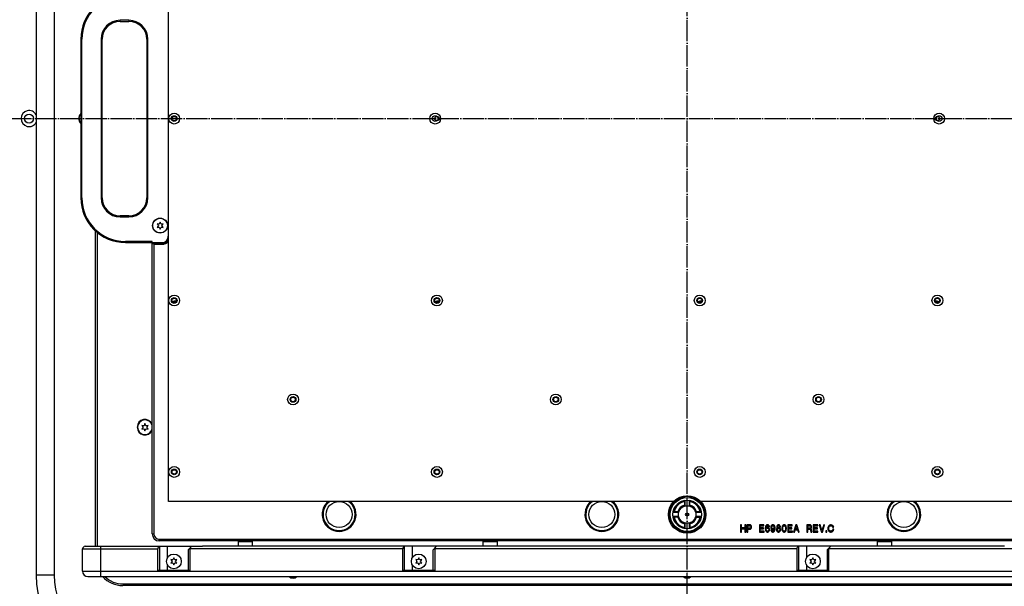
# Model space of a CAD drawing. Extents: x -1763 to 4575, y -3429 to 1051.
# Tile 54 of 174: x -374 to 178, y -402 to -85. Entities that reach past the tile are written whole.
import ezdxf

# ---------------------------------------------------------------- set-up
doc = ezdxf.new("R2010")
doc.units = 0
doc.linetypes.add('DOT_CENTER', pattern=[14, 12, -1, 0, -1])
doc.layers.get('0').update_dxf_attribs({"linetype": 'CONTINUOUS'})
doc.layers.add('1', color=7, linetype='CONTINUOUS')

# ---------------------------------------------------------------- blocks, each defined once
blk = doc.blocks.new('TH_B__612', base_point=(383.11, 1752.2))
at = {"color": 7, "linetype": 'CONTINUOUS'}
for p, q in [((-365, 116), (-365, -396)), ((-355, 116), (-355, -396)), ((-290.83, -354.63), (-290.83, 74.63)), ((-291, -74), (-291, -206)), ((-318, -85.5), (-318, -84.9)), ((-313, -84.9), (-318, -84.9)), ((-318, -85.5), (-313, -85.5)), ((-313, -84.9), (-313, -85.5)), ((-339.4, -95.5), (-340, -95.5)), ((-340, -95.5), (-340, -184.5)), ((-339.4, -184.5), (-339.4, -95.5)), ((-328.6, -95.5), (-328, -95.5)), ((-328.6, -95.5), (-328.6, -184.5)), ((-328, -184.5), (-328, -95.5)), ((-302.4, -95.5), (-303, -95.5)), ((-303, -95.5), (-303, -184.5)), ((-302.4, -184.5), (-302.4, -95.5)), ((-339.4, -184.5), (-340, -184.5)), ((-328.6, -184.5), (-328, -184.5)), ((-303, -184.5), (-302.4, -184.5)), ((-318, -194.5), (-318, -195.1)), ((-313, -194.5), (-318, -194.5)), ((-318, -195.1), (-313, -195.1)), ((-313, -195.1), (-313, -194.5)), ((-295.5, -198), (-296, -199.13)), ((-295, -199.13), (-295.5, -198)), ((-331.8, -379.8), (-331.8, -203.01)), ((-330.9, -203.79), (-330.9, -379.8)), ((-297.23, -199), (-296.5, -200)), ((-296, -199.13), (-297.23, -199)), ((-296.5, -200), (-297.23, -201)), ((-297.23, -201), (-296, -200.87)), ((-296, -200.87), (-295.5, -202)), ((-295.5, -202), (-295, -200.87)), ((-293.77, -199), (-295, -199.13)), ((-295, -200.87), (-293.77, -201)), ((-294.5, -200), (-293.77, -199)), ((-293.77, -201), (-294.5, -200)), ((-315, -208.9), (-315, -209.5)), ((-300, -208.9), (-315, -208.9)), ((-315, -209.5), (-294.5, -209.5)), ((-300, -372.8), (-300, -208.9)), ((-300, -210), (-294.5, -210)), ((-299, -210.5), (-299.5, -210)), ((-299, -210.5), (-299, -218.7)), ((-299, -210.5), (-294.5, -210.5)), ((-294.5, -210.5), (-294.5, -210)), ((-299, -218.7), (-299, -357.1)), ((-286.51, -242.28), (-286.39, -242.28)), ((-286.51, -242.48), (-286.46, -242.48)), ((-139.19, -242.28), (-139.07, -242.28)), ((-139.19, -242.48), (-139.14, -242.48)), ((8.13, -242.28), (8.25, -242.28)), ((8.13, -242.48), (8.18, -242.48)), ((139.07, -242.28), (139.19, -242.28)), ((139.14, -242.48), (139.19, -242.48)), ((-305.73, -312.05), (-305, -313.05)), ((-304.5, -312.18), (-305.73, -312.05)), ((-305, -313.05), (-305.73, -314.05)), ((-305.73, -314.05), (-304.5, -313.92)), ((-304, -311.05), (-304.5, -312.18)), ((-304.5, -313.92), (-304, -315.05)), ((-303.5, -312.18), (-304, -311.05)), ((-304, -315.05), (-303.5, -313.92)), ((-302.27, -312.05), (-303.5, -312.18)), ((-303.5, -313.92), (-302.27, -314.05)), ((-303, -313.05), (-302.27, -312.05)), ((-302.27, -314.05), (-303, -313.05)), ((-299, -357.1), (-299, -372.8)), ((-7.08, -354.63), (-290.83, -354.63)), ((-1.5, -354.74), (-1.5, -354.09)), ((-1.5, -354.74), (-1.5, -356.71)), ((-1.5, -356.71), (-1.5, -357.18)), ((-1.5, -357.2), (-1.5, -357.18)), ((-1.2, -356.73), (-1.2, -354.04)), ((1.2, -354.04), (1.2, -356.73)), ((1.5, -357.2), (1.5, -354.09)), ((290.83, -354.63), (7.08, -354.63)), ((-7.93, -360.77), (-5.25, -360.77)), ((-5.25, -363.17), (-7.93, -363.17)), ((-4.77, -360.47), (-7.88, -360.47)), ((-4.77, -363.47), (-7.88, -363.47)), ((7.88, -360.47), (4.77, -360.47)), ((4.77, -363.47), (7.88, -363.47)), ((5.25, -360.77), (7.93, -360.77)), ((7.93, -363.17), (5.25, -363.17)), ((-1.5, -366.74), (-1.5, -369.85)), ((-1.2, -369.91), (-1.2, -367.22)), ((1.2, -367.22), (1.2, -369.91)), ((1.5, -366.74), (1.5, -369.85)), ((30, -367.8), (30, -371.8)), ((30.5, -367.8), (30, -367.8)), ((30.5, -369.5), (30.5, -367.8)), ((32.34, -369.5), (30.5, -369.5)), ((32.83, -367.8), (32.34, -367.8)), ((32.34, -367.8), (32.34, -369.5)), ((32.83, -371.8), (32.83, -367.8)), ((33.55, -367.8), (33.55, -371.8)), ((35.13, -367.8), (33.55, -367.8)), ((34.05, -368.3), (34.99, -368.3)), ((34.05, -369.7), (34.05, -368.3)), ((34.99, -369.7), (34.05, -369.7)), ((34.99, -368.3), (35.26, -368.35)), ((35.26, -369.65), (34.99, -369.7)), ((35.49, -367.85), (35.13, -367.8)), ((35.26, -368.35), (35.49, -368.45)), ((35.49, -369.55), (35.26, -369.65)), ((35.76, -368), (35.49, -367.85)), ((35.49, -368.45), (35.62, -368.6)), ((35.62, -369.4), (35.49, -369.55)), ((35.62, -368.6), (35.71, -368.85)), ((35.71, -369.15), (35.62, -369.4)), ((35.71, -368.85), (35.71, -369.15)), ((35.94, -368.2), (35.76, -368)), ((35.76, -370), (35.94, -369.8)), ((36.12, -368.5), (35.94, -368.2)), ((35.94, -369.8), (36.12, -369.5)), ((36.16, -368.85), (36.12, -368.5)), ((36.12, -369.5), (36.16, -369.15)), ((36.16, -369.15), (36.16, -368.85)), ((40.48, -367.8), (40.48, -371.8)), ((43.05, -367.8), (40.48, -367.8)), ((40.98, -368.3), (43.05, -368.3)), ((40.98, -369.5), (40.98, -368.3)), ((42.87, -369.5), (40.98, -369.5)), ((42.87, -370), (42.87, -369.5)), ((43.05, -368.3), (43.05, -367.8)), ((43.86, -369.15), (43.81, -369.6)), ((43.81, -369.6), (43.81, -370)), ((43.9, -368.85), (43.86, -369.15)), ((43.99, -368.6), (43.9, -368.85)), ((44.08, -368.4), (43.99, -368.6)), ((44.22, -368.2), (44.08, -368.4)), ((44.35, -368.05), (44.22, -368.2)), ((44.26, -369.65), (44.35, -368.95)), ((44.49, -369.4), (44.26, -369.65)), ((44.49, -367.95), (44.35, -368.05)), ((44.35, -368.95), (44.44, -368.7)), ((44.44, -368.7), (44.53, -368.55)), ((44.71, -367.85), (44.49, -367.95)), ((44.71, -369.25), (44.49, -369.4)), ((44.53, -368.55), (44.71, -368.4)), ((44.53, -369.95), (44.71, -369.8)), ((44.89, -367.8), (44.71, -367.85)), ((44.71, -368.4), (44.89, -368.3)), ((44.94, -369.2), (44.71, -369.25)), ((44.71, -369.8), (44.94, -369.7)), ((45.21, -367.8), (44.89, -367.8)), ((44.89, -368.3), (45.21, -368.3)), ((45.16, -369.2), (44.94, -369.2)), ((44.94, -369.7), (45.16, -369.7)), ((45.39, -369.25), (45.16, -369.2)), ((45.16, -369.7), (45.39, -369.8)), ((45.39, -367.85), (45.21, -367.8)), ((45.21, -368.3), (45.39, -368.4)), ((45.61, -367.95), (45.39, -367.85)), ((45.39, -368.4), (45.57, -368.55)), ((45.61, -369.35), (45.39, -369.25)), ((45.39, -369.8), (45.57, -369.95)), ((45.57, -368.55), (45.66, -368.7)), ((45.75, -368.05), (45.61, -367.95)), ((45.75, -369.45), (45.61, -369.35)), ((45.66, -368.7), (45.7, -368.95)), ((45.7, -368.95), (46.15, -368.95)), ((45.88, -368.2), (45.75, -368.05)), ((45.88, -369.6), (45.75, -369.45)), ((46.02, -368.4), (45.88, -368.2)), ((46.02, -369.8), (45.88, -369.6)), ((46.11, -368.6), (46.02, -368.4)), ((46.11, -370), (46.02, -369.8)), ((46.15, -368.85), (46.11, -368.6)), ((46.15, -368.95), (46.15, -368.85)), ((47.01, -368.6), (46.92, -368.9)), ((46.92, -368.9), (46.92, -369.3)), ((46.92, -369.3), (47.01, -369.6)), ((47.1, -368.4), (47.01, -368.6)), ((47.01, -369.6), (47.1, -369.8)), ((47.23, -368.2), (47.1, -368.4)), ((47.1, -369.8), (47.23, -370)), ((47.37, -368.05), (47.23, -368.2)), ((47.5, -367.95), (47.37, -368.05)), ((47.37, -368.95), (47.46, -368.7)), ((47.37, -369.25), (47.37, -368.95)), ((47.46, -369.5), (47.37, -369.25)), ((47.46, -368.7), (47.55, -368.55)), ((47.55, -369.65), (47.46, -369.5)), ((47.73, -367.85), (47.5, -367.95)), ((47.55, -368.55), (47.73, -368.4)), ((47.73, -369.8), (47.55, -369.65)), ((47.95, -367.8), (47.73, -367.85)), ((47.73, -368.4), (47.95, -368.3)), ((47.95, -369.9), (47.73, -369.8)), ((48.18, -367.8), (47.95, -367.8)), ((47.95, -368.3), (48.18, -368.3)), ((48.4, -367.85), (48.18, -367.8)), ((48.18, -368.3), (48.4, -368.4)), ((48.4, -369.8), (48.18, -369.9)), ((48.63, -367.95), (48.4, -367.85)), ((48.4, -368.4), (48.58, -368.55)), ((48.58, -369.65), (48.4, -369.8)), ((48.58, -368.55), (48.67, -368.7)), ((48.67, -369.5), (48.58, -369.65)), ((48.76, -368.05), (48.63, -367.95)), ((48.67, -368.7), (48.76, -368.95)), ((48.76, -369.25), (48.67, -369.5)), ((48.9, -368.2), (48.76, -368.05)), ((48.76, -368.95), (48.76, -369.25)), ((49.03, -368.4), (48.9, -368.2)), ((49.12, -368.6), (49.03, -368.4)), ((49.21, -368.85), (49.12, -368.6)), ((49.26, -369.15), (49.21, -368.85)), ((49.3, -369.6), (49.26, -369.15)), ((49.3, -370), (49.3, -369.6)), ((50.29, -369.8), (50.11, -370.1)), ((50.25, -368.5), (50.2, -368.75)), ((50.2, -368.75), (50.2, -368.95)), ((50.2, -368.95), (50.25, -369.2)), ((50.43, -368.2), (50.25, -368.5)), ((50.25, -369.2), (50.43, -369.5)), ((50.52, -369.6), (50.29, -369.8)), ((50.61, -368), (50.43, -368.2)), ((50.43, -369.5), (50.52, -369.6)), ((50.88, -367.85), (50.61, -368)), ((50.7, -368.75), (50.74, -368.6)), ((50.7, -368.95), (50.7, -368.75)), ((50.74, -369.1), (50.7, -368.95)), ((50.74, -368.6), (50.83, -368.45)), ((50.83, -369.25), (50.74, -369.1)), ((50.83, -368.45), (50.97, -368.35)), ((50.97, -369.35), (50.83, -369.25)), ((51.1, -367.8), (50.88, -367.85)), ((50.92, -369.9), (51.15, -369.85)), ((50.97, -368.35), (51.15, -368.3)), ((51.15, -369.4), (50.97, -369.35)), ((51.37, -367.8), (51.1, -367.8)), ((51.15, -368.3), (51.33, -368.3)), ((51.33, -369.4), (51.15, -369.4)), ((51.15, -369.85), (51.33, -369.85)), ((51.33, -368.3), (51.51, -368.35)), ((51.51, -369.35), (51.33, -369.4)), ((51.33, -369.85), (51.55, -369.9)), ((51.6, -367.85), (51.37, -367.8)), ((51.51, -368.35), (51.64, -368.45)), ((51.64, -369.25), (51.51, -369.35)), ((51.87, -368), (51.6, -367.85)), ((51.64, -368.45), (51.73, -368.6)), ((51.73, -369.1), (51.64, -369.25)), ((51.73, -368.6), (51.78, -368.75)), ((51.78, -368.95), (51.73, -369.1)), ((51.78, -368.75), (51.78, -368.95)), ((52.05, -368.2), (51.87, -368)), ((51.96, -369.6), (52.05, -369.5)), ((52.18, -369.8), (51.96, -369.6)), ((52.23, -368.5), (52.05, -368.2)), ((52.05, -369.5), (52.23, -369.2)), ((52.36, -370.1), (52.18, -369.8)), ((52.27, -368.75), (52.23, -368.5)), ((52.23, -369.2), (52.27, -368.95)), ((52.27, -368.95), (52.27, -368.75)), ((53.22, -369.15), (53.17, -369.6)), ((53.17, -369.6), (53.17, -370)), ((53.26, -368.85), (53.22, -369.15)), ((53.35, -368.6), (53.26, -368.85)), ((53.44, -368.4), (53.35, -368.6)), ((53.58, -368.2), (53.44, -368.4)), ((53.71, -368.05), (53.58, -368.2)), ((53.67, -369.5), (53.71, -368.95)), ((53.67, -370.1), (53.67, -369.5)), ((53.85, -367.95), (53.71, -368.05)), ((53.71, -368.95), (53.8, -368.7)), ((53.8, -368.7), (53.89, -368.55)), ((54.07, -367.85), (53.85, -367.95)), ((53.89, -368.55), (54.07, -368.4)), ((54.25, -367.8), (54.07, -367.85)), ((54.07, -368.4), (54.25, -368.3)), ((54.57, -367.8), (54.25, -367.8)), ((54.25, -368.3), (54.57, -368.3)), ((54.75, -367.85), (54.57, -367.8)), ((54.57, -368.3), (54.75, -368.4)), ((54.97, -367.95), (54.75, -367.85)), ((54.75, -368.4), (54.93, -368.55)), ((54.93, -368.55), (55.02, -368.7)), ((55.11, -368.05), (54.97, -367.95)), ((55.02, -368.7), (55.11, -368.95)), ((55.24, -368.2), (55.11, -368.05)), ((55.11, -368.95), (55.15, -369.5)), ((55.15, -369.5), (55.15, -370.1)), ((55.38, -368.4), (55.24, -368.2)), ((55.47, -368.6), (55.38, -368.4)), ((55.56, -368.85), (55.47, -368.6)), ((55.6, -369.15), (55.56, -368.85)), ((55.65, -369.6), (55.6, -369.15)), ((55.65, -370), (55.65, -369.6)), ((56.37, -367.8), (56.37, -371.8)), ((58.93, -367.8), (56.37, -367.8)), ((56.86, -368.3), (58.93, -368.3)), ((56.86, -369.5), (56.86, -368.3)), ((58.75, -369.5), (56.86, -369.5)), ((58.75, -370), (58.75, -369.5)), ((58.93, -368.3), (58.93, -367.8)), ((61, -367.8), (59.7, -371.8)), ((60.73, -370.1), (61.27, -368.5)), ((61.54, -367.8), (61, -367.8)), ((61.27, -368.5), (61.86, -370.1)), ((62.85, -371.8), (61.54, -367.8)), ((67.17, -367.8), (67.17, -371.8)), ((68.74, -367.8), (67.17, -367.8)), ((67.66, -368.3), (68.61, -368.3)), ((67.66, -369.7), (67.66, -368.3)), ((68.61, -369.7), (67.66, -369.7)), ((68.61, -368.3), (68.88, -368.35)), ((68.88, -369.65), (68.61, -369.7)), ((69.1, -367.85), (68.74, -367.8)), ((68.88, -368.35), (69.1, -368.45)), ((69.1, -369.55), (68.88, -369.65)), ((69.37, -368), (69.1, -367.85)), ((69.1, -368.45), (69.24, -368.6)), ((69.24, -369.4), (69.1, -369.55)), ((69.24, -368.6), (69.33, -368.85)), ((69.33, -369.15), (69.24, -369.4)), ((69.33, -368.85), (69.33, -369.15)), ((69.33, -369.95), (69.55, -369.8)), ((69.55, -368.2), (69.37, -368)), ((69.73, -368.5), (69.55, -368.2)), ((69.55, -369.8), (69.73, -369.5)), ((69.78, -368.85), (69.73, -368.5)), ((69.73, -369.5), (69.78, -369.15)), ((69.78, -369.15), (69.78, -368.85)), ((70.68, -367.8), (70.68, -371.8)), ((73.24, -367.8), (70.68, -367.8)), ((71.17, -369.5), (71.17, -368.3)), ((71.17, -368.3), (73.24, -368.3)), ((73.06, -369.5), (71.17, -369.5)), ((73.06, -370), (73.06, -369.5)), ((73.24, -368.3), (73.24, -367.8)), ((74.01, -367.8), (75.27, -371.8)), ((74.5, -367.8), (74.01, -367.8)), ((75.54, -371.05), (74.5, -367.8)), ((76.57, -367.8), (75.54, -371.05)), ((75.81, -371.8), (77.07, -367.8)), ((77.07, -367.8), (76.57, -367.8)), ((78.91, -369.33), (78.87, -369.68)), ((78.87, -369.68), (78.87, -369.98)), ((79.05, -368.88), (78.91, -369.33)), ((79.23, -368.58), (79.05, -368.88)), ((79.41, -368.33), (79.23, -368.58)), ((79.36, -369.68), (79.41, -369.33)), ((79.36, -369.98), (79.36, -369.68)), ((79.68, -368.08), (79.41, -368.33)), ((79.41, -369.33), (79.5, -369.03)), ((79.5, -369.03), (79.63, -368.78)), ((79.63, -368.78), (79.77, -368.63)), ((79.86, -367.98), (79.68, -368.08)), ((79.77, -368.63), (79.9, -368.53)), ((80.17, -367.88), (79.86, -367.98)), ((79.9, -368.53), (80.17, -368.43)), ((80.44, -367.83), (80.17, -367.88)), ((80.17, -368.43), (80.44, -368.38)), ((80.71, -367.83), (80.44, -367.83)), ((80.44, -368.38), (80.71, -368.38)), ((80.98, -367.88), (80.71, -367.83)), ((80.71, -368.38), (80.98, -368.43)), ((81.3, -367.98), (80.98, -367.88)), ((80.98, -368.43), (81.25, -368.53)), ((81.25, -368.53), (81.43, -368.68)), ((81.57, -368.13), (81.3, -367.98)), ((81.43, -368.68), (81.57, -368.88)), ((81.79, -368.33), (81.57, -368.13)), ((81.57, -368.88), (81.7, -369.23)), ((81.7, -369.23), (82.15, -369.13)), ((82.02, -368.73), (81.79, -368.33)), ((82.15, -369.13), (82.02, -368.73)), ((-300, -372.8), (-299, -372.8)), ((30, -371.8), (30.5, -371.8)), ((30.5, -370), (32.34, -370)), ((30.5, -371.8), (30.5, -370)), ((32.34, -370), (32.34, -371.8)), ((32.34, -371.8), (32.83, -371.8)), ((33.55, -371.8), (34.05, -371.8)), ((34.05, -370.2), (35.13, -370.2)), ((34.05, -371.8), (34.05, -370.2)), ((35.13, -370.2), (35.49, -370.15)), ((35.49, -370.15), (35.76, -370)), ((40.48, -371.8), (43.09, -371.8)), ((40.98, -370), (42.87, -370)), ((40.98, -371.3), (40.98, -370)), ((43.09, -371.3), (40.98, -371.3)), ((43.09, -371.8), (43.09, -371.3)), ((43.81, -370), (43.86, -370.45)), ((43.86, -370.45), (43.9, -370.75)), ((43.9, -370.75), (43.99, -371)), ((43.99, -371), (44.08, -371.2)), ((44.08, -371.2), (44.22, -371.4)), ((44.22, -371.4), (44.35, -371.55)), ((44.35, -370.35), (44.44, -370.1)), ((44.35, -370.65), (44.35, -370.35)), ((44.44, -370.9), (44.35, -370.65)), ((44.35, -371.55), (44.49, -371.65)), ((44.44, -370.1), (44.53, -369.95)), ((44.53, -371.05), (44.44, -370.9)), ((44.49, -371.65), (44.71, -371.75)), ((44.71, -371.2), (44.53, -371.05)), ((44.94, -371.3), (44.71, -371.2)), ((44.71, -371.75), (44.94, -371.8)), ((45.16, -371.3), (44.94, -371.3)), ((44.94, -371.8), (45.16, -371.8)), ((45.39, -371.2), (45.16, -371.3)), ((45.16, -371.8), (45.39, -371.75)), ((45.57, -371.05), (45.39, -371.2)), ((45.39, -371.75), (45.61, -371.65)), ((45.57, -369.95), (45.66, -370.1)), ((45.66, -370.9), (45.57, -371.05)), ((45.61, -371.65), (45.75, -371.55)), ((45.66, -370.1), (45.75, -370.35)), ((45.75, -370.65), (45.66, -370.9)), ((45.75, -370.35), (45.75, -370.65)), ((45.75, -371.55), (45.88, -371.4)), ((45.88, -371.4), (46.02, -371.2)), ((46.02, -371.2), (46.11, -371)), ((46.2, -370.3), (46.11, -370)), ((46.11, -371), (46.2, -370.7)), ((46.2, -370.7), (46.2, -370.3)), ((46.96, -370.65), (46.96, -370.75)), ((47.41, -370.65), (46.96, -370.65)), ((46.96, -370.75), (47.01, -371)), ((47.01, -371), (47.1, -371.2)), ((47.1, -371.2), (47.23, -371.4)), ((47.23, -370), (47.37, -370.15)), ((47.23, -371.4), (47.37, -371.55)), ((47.37, -370.15), (47.5, -370.25)), ((47.37, -371.55), (47.5, -371.65)), ((47.46, -370.9), (47.41, -370.65)), ((47.55, -371.05), (47.46, -370.9)), ((47.5, -370.25), (47.73, -370.35)), ((47.5, -371.65), (47.73, -371.75)), ((47.73, -371.2), (47.55, -371.05)), ((47.73, -370.35), (47.95, -370.4)), ((47.91, -371.3), (47.73, -371.2)), ((47.73, -371.75), (47.91, -371.8)), ((48.22, -371.3), (47.91, -371.3)), ((47.91, -371.8), (48.22, -371.8)), ((48.18, -369.9), (47.95, -369.9)), ((47.95, -370.4), (48.18, -370.4)), ((48.18, -370.4), (48.4, -370.35)), ((48.4, -371.2), (48.22, -371.3)), ((48.22, -371.8), (48.4, -371.75)), ((48.4, -370.35), (48.63, -370.2)), ((48.58, -371.05), (48.4, -371.2)), ((48.4, -371.75), (48.63, -371.65)), ((48.67, -370.9), (48.58, -371.05)), ((48.63, -370.2), (48.85, -369.95)), ((48.63, -371.65), (48.76, -371.55)), ((48.76, -370.65), (48.67, -370.9)), ((48.85, -369.95), (48.76, -370.65)), ((48.76, -371.55), (48.9, -371.4)), ((48.9, -371.4), (49.03, -371.2)), ((49.03, -371.2), (49.12, -371)), ((49.12, -371), (49.21, -370.75)), ((49.21, -370.75), (49.26, -370.45)), ((49.26, -370.45), (49.3, -370)), ((50.11, -370.1), (50.02, -370.45)), ((50.02, -370.45), (50.02, -370.7)), ((50.02, -370.7), (50.11, -371.05)), ((50.11, -371.05), (50.25, -371.3)), ((50.25, -371.3), (50.47, -371.55)), ((50.47, -371.55), (50.74, -371.7)), ((50.56, -370.45), (50.61, -370.25)), ((50.56, -370.65), (50.56, -370.45)), ((50.61, -370.85), (50.56, -370.65)), ((50.61, -370.25), (50.74, -370.05)), ((50.74, -371.05), (50.61, -370.85)), ((50.74, -370.05), (50.92, -369.9)), ((50.92, -371.2), (50.74, -371.05)), ((50.74, -371.7), (51.1, -371.8)), ((51.15, -371.25), (50.92, -371.2)), ((51.1, -371.8), (51.37, -371.8)), ((51.33, -371.25), (51.15, -371.25)), ((51.55, -371.2), (51.33, -371.25)), ((51.37, -371.8), (51.73, -371.7)), ((51.55, -369.9), (51.73, -370.05)), ((51.73, -371.05), (51.55, -371.2)), ((51.73, -370.05), (51.87, -370.25)), ((51.87, -370.85), (51.73, -371.05)), ((51.73, -371.7), (52, -371.55)), ((51.87, -370.25), (51.91, -370.45)), ((51.91, -370.65), (51.87, -370.85)), ((51.91, -370.45), (51.91, -370.65)), ((52, -371.55), (52.23, -371.3)), ((52.23, -371.3), (52.36, -371.05)), ((52.45, -370.45), (52.36, -370.1)), ((52.36, -371.05), (52.45, -370.7)), ((52.45, -370.7), (52.45, -370.45)), ((53.17, -370), (53.22, -370.45)), ((53.22, -370.45), (53.26, -370.75)), ((53.26, -370.75), (53.35, -371)), ((53.35, -371), (53.44, -371.2)), ((53.44, -371.2), (53.58, -371.4)), ((53.58, -371.4), (53.71, -371.55)), ((53.71, -370.65), (53.67, -370.1)), ((53.8, -370.9), (53.71, -370.65)), ((53.71, -371.55), (53.85, -371.65)), ((53.89, -371.05), (53.8, -370.9)), ((53.85, -371.65), (54.07, -371.75)), ((54.07, -371.2), (53.89, -371.05)), ((54.25, -371.3), (54.07, -371.2)), ((54.07, -371.75), (54.25, -371.8)), ((54.57, -371.3), (54.25, -371.3)), ((54.25, -371.8), (54.57, -371.8)), ((54.75, -371.2), (54.57, -371.3)), ((54.57, -371.8), (54.75, -371.75)), ((54.93, -371.05), (54.75, -371.2)), ((54.75, -371.75), (54.97, -371.65)), ((55.02, -370.9), (54.93, -371.05)), ((54.97, -371.65), (55.11, -371.55)), ((55.11, -370.65), (55.02, -370.9)), ((55.15, -370.1), (55.11, -370.65)), ((55.11, -371.55), (55.24, -371.4)), ((55.24, -371.4), (55.38, -371.2)), ((55.38, -371.2), (55.47, -371)), ((55.47, -371), (55.56, -370.75)), ((55.56, -370.75), (55.6, -370.45)), ((55.6, -370.45), (55.65, -370)), ((56.37, -371.8), (58.98, -371.8)), ((56.86, -370), (58.75, -370)), ((56.86, -371.3), (56.86, -370)), ((58.98, -371.3), (56.86, -371.3)), ((58.98, -371.8), (58.98, -371.3)), ((59.7, -371.8), (60.19, -371.8)), ((60.19, -371.8), (60.6, -370.6)), ((60.6, -370.6), (61.95, -370.6)), ((61.86, -370.1), (60.73, -370.1)), ((61.95, -370.6), (62.35, -371.8)), ((62.35, -371.8), (62.85, -371.8)), ((67.17, -371.8), (67.66, -371.8)), ((67.66, -371.8), (67.66, -370.2)), ((67.66, -370.2), (68.52, -370.2)), ((68.52, -370.2), (68.79, -370.25)), ((68.79, -370.25), (69.01, -370.35)), ((69.01, -370.35), (69.15, -370.5)), ((69.15, -370.5), (69.24, -370.75)), ((69.24, -370.75), (69.24, -371.05)), ((69.24, -371.05), (69.28, -371.45)), ((69.28, -371.45), (69.37, -371.8)), ((69.55, -370.1), (69.33, -369.95)), ((69.37, -371.8), (69.96, -371.8)), ((69.73, -370.4), (69.55, -370.1)), ((69.78, -370.75), (69.73, -370.4)), ((69.78, -371.05), (69.78, -370.75)), ((69.82, -371.4), (69.78, -371.05)), ((69.96, -371.8), (69.82, -371.4)), ((70.68, -371.8), (73.29, -371.8)), ((71.17, -371.3), (71.17, -370)), ((71.17, -370), (73.06, -370)), ((73.29, -371.3), (71.17, -371.3)), ((73.29, -371.8), (73.29, -371.3)), ((75.27, -371.8), (75.81, -371.8)), ((77.79, -371.2), (77.79, -371.8)), ((78.33, -371.2), (77.79, -371.2)), ((77.79, -371.8), (78.33, -371.8)), ((78.33, -371.8), (78.33, -371.2)), ((78.87, -369.98), (78.91, -370.33)), ((78.91, -370.33), (79.05, -370.78)), ((79.05, -370.78), (79.23, -371.08)), ((79.23, -371.08), (79.41, -371.33)), ((79.41, -370.33), (79.36, -369.98)), ((79.5, -370.63), (79.41, -370.33)), ((79.41, -371.33), (79.68, -371.58)), ((79.63, -370.88), (79.5, -370.63)), ((79.77, -371.03), (79.63, -370.88)), ((79.68, -371.58), (79.86, -371.68)), ((79.9, -371.13), (79.77, -371.03)), ((79.86, -371.68), (80.17, -371.78)), ((80.17, -371.23), (79.9, -371.13)), ((80.44, -371.28), (80.17, -371.23)), ((80.17, -371.78), (80.44, -371.83)), ((80.71, -371.28), (80.44, -371.28)), ((80.44, -371.83), (80.71, -371.83)), ((80.98, -371.23), (80.71, -371.28)), ((80.71, -371.83), (80.98, -371.78)), ((81.25, -371.13), (80.98, -371.23)), ((80.98, -371.78), (81.3, -371.68)), ((81.39, -371.03), (81.25, -371.13)), ((81.3, -371.68), (81.48, -371.58)), ((81.52, -370.88), (81.39, -371.03)), ((81.48, -371.58), (81.75, -371.33)), ((81.66, -370.63), (81.52, -370.88)), ((81.75, -370.23), (81.66, -370.63)), ((82.24, -370.23), (81.75, -370.23)), ((81.75, -371.33), (81.97, -371.03)), ((81.97, -371.03), (82.11, -370.73)), ((82.11, -370.73), (82.24, -370.23)), ((-337.5, -379.8), (-271.81, -379.8)), ((-329, -379.8), (-329, -396.8)), ((-296, -376.8), (-296, -375.8)), ((-296, -375.8), (296, -375.8)), ((296, -376.8), (-296, -376.8)), ((-295.81, -379.8), (-295.81, -393.3)), ((-291.31, -386.07), (-291.31, -379.8)), ((-279.81, -381.8), (-278.87, -380.86)), ((-278.87, -380.86), (-277.81, -379.8)), ((-263.98, -379.8), (-271.81, -379.8)), ((-263.81, -379.8), (-263.98, -379.8)), ((-222.71, -379.8), (-263.81, -379.8)), ((-251.61, -377), (-251.81, -377.2)), ((-251.81, -377.2), (-251.81, -379.8)), ((-251.81, -377.2), (-243.81, -377.2)), ((-251.61, -377), (-244.01, -377)), ((-250.31, -376.8), (-250.31, -377)), ((-245.31, -376.8), (-245.31, -377)), ((-244.01, -377), (-243.81, -377.2)), ((-243.81, -379.8), (-243.98, -379.8)), ((-243.81, -377.2), (-243.81, -379.8)), ((-222.71, -379.8), (-242.71, -379.8)), ((-197.98, -379.8), (-222.71, -379.8)), ((-217.98, -379.8), (-222.71, -379.8)), ((-158.49, -379.8), (-217.98, -379.8)), ((-158.49, -393.3), (-158.49, -379.8)), ((-126.49, -379.8), (-158.49, -379.8)), ((-153.99, -386.07), (-153.99, -379.8)), ((-142.49, -381.8), (-141.55, -380.86)), ((-141.55, -380.86), (-140.49, -379.8)), ((-43, -379.8), (-126.49, -379.8)), ((-114.29, -377), (-114.49, -377.2)), ((-114.49, -377.2), (-106.49, -377.2)), ((-114.49, -377.2), (-114.49, -379.8)), ((-114.29, -377), (-106.69, -377)), ((-112.99, -376.8), (-112.99, -377)), ((-107.99, -376.8), (-107.99, -377)), ((-106.69, -377), (-106.49, -377.2)), ((-106.49, -377.2), (-106.49, -379.8)), ((3, -379.8), (-43, -379.8)), ((3, -379.8), (-23, -379.8)), ((62.49, -379.8), (3, -379.8)), ((23, -379.8), (11.72, -379.8)), ((94.49, -379.8), (62.49, -379.8)), ((62.49, -379.8), (62.49, -393.3)), ((66.99, -379.8), (66.99, -386.07)), ((79.43, -380.86), (78.49, -381.8)), ((80.49, -379.8), (79.43, -380.86)), ((177.98, -379.8), (94.49, -379.8)), ((106.69, -377), (106.49, -377.2)), ((106.49, -377.2), (114.49, -377.2)), ((106.49, -377.2), (106.49, -379.8)), ((106.69, -377), (114.29, -377)), ((107.99, -376.8), (107.99, -377)), ((112.99, -376.8), (112.99, -377)), ((114.29, -377), (114.49, -377.2)), ((114.49, -377.2), (114.49, -379.8)), ((-339, -393.8), (-339, -381.3)), ((-339, -381.3), (-296.81, -381.3)), ((-296.81, -393.3), (-296.81, -381.3)), ((-287.81, -386.3), (-288.31, -387.43)), ((-287.31, -387.43), (-287.81, -386.3)), ((-279.81, -381.8), (-279.81, -393.3)), ((-159.49, -381.3), (-278.81, -381.3)), ((-278.81, -381.3), (-278.81, -393.3)), ((-159.49, -393.3), (-159.49, -381.3)), ((-150.49, -386.3), (-150.99, -387.43)), ((-149.99, -387.43), (-150.49, -386.3)), ((-142.49, -393.3), (-142.49, -381.8)), ((-141.49, -381.3), (-141.49, -393.3)), ((61.49, -381.3), (-141.49, -381.3)), ((61.49, -381.3), (61.49, -393.3)), ((70.49, -386.3), (69.99, -387.43)), ((70.99, -387.43), (70.49, -386.3)), ((78.49, -381.8), (78.49, -393.3)), ((198.81, -381.3), (79.49, -381.3)), ((79.49, -393.3), (79.49, -381.3)), ((-291.31, -393.3), (-291.31, -390.53)), ((-289.54, -387.3), (-288.81, -388.3)), ((-288.31, -387.43), (-289.54, -387.3)), ((-288.81, -388.3), (-289.54, -389.3)), ((-289.54, -389.3), (-288.31, -389.17)), ((-288.31, -389.17), (-287.81, -390.3)), ((-287.81, -390.3), (-287.31, -389.17)), ((-286.08, -387.3), (-287.31, -387.43)), ((-287.31, -389.17), (-286.08, -389.3)), ((-286.81, -388.3), (-286.08, -387.3)), ((-286.08, -389.3), (-286.81, -388.3)), ((-153.99, -393.3), (-153.99, -390.53)), ((-152.22, -387.3), (-151.49, -388.3)), ((-150.99, -387.43), (-152.22, -387.3)), ((-151.49, -388.3), (-152.22, -389.3)), ((-152.22, -389.3), (-150.99, -389.17)), ((-150.99, -389.17), (-150.49, -390.3)), ((-150.49, -390.3), (-149.99, -389.17)), ((-148.76, -387.3), (-149.99, -387.43)), ((-149.99, -389.17), (-148.76, -389.3)), ((-149.49, -388.3), (-148.76, -387.3)), ((-148.76, -389.3), (-149.49, -388.3)), ((66.99, -390.53), (66.99, -393.3)), ((68.76, -387.3), (69.49, -388.3)), ((69.99, -387.43), (68.76, -387.3)), ((69.49, -388.3), (68.76, -389.3)), ((68.76, -389.3), (69.99, -389.17)), ((69.99, -389.17), (70.49, -390.3)), ((70.49, -390.3), (70.99, -389.17)), ((72.22, -387.3), (70.99, -387.43)), ((70.99, -389.17), (72.22, -389.3)), ((71.49, -388.3), (72.22, -387.3)), ((72.22, -389.3), (71.49, -388.3)), ((-355, -396), (-365, -396)), ((-339, -393.8), (261, -393.8)), ((-336, -396.8), (258, -396.8)), ((-278.81, -393.3), (-296.81, -393.3)), ((-141.49, -393.3), (-159.49, -393.3)), ((79.49, -393.3), (61.49, -393.3)), ((-316.4, -400.9), (316.4, -400.9)), ((316.4, -401.8), (-316.4, -401.8))]:
    blk.add_line(p, q, dxfattribs=at)
for centre, radius in [((-369, -140), 2.5), ((-287.61, -140), 3.05), ((-141.29, -140), 3.05), ((141.29, -140), 3.05), ((-287.61, -140), 1.6), ((-287.61, -140), 1.25), ((-141.29, -140), 1.6), ((-140.29, -140), 1.25), ((140.29, -140), 1.25), ((141.29, -140), 1.6), ((-295.5, -200), 4.2), ((-295.5, -200), 4.15), ((-287.61, -242), 3.05), ((-287.61, -242), 1.6), ((-287.61, -242), 1.25), ((-140.29, -242), 3.05), ((-140.29, -242), 1.6), ((-140.29, -242), 1.25), ((7.03, -242), 3.05), ((7.03, -242), 1.6), ((7.03, -242), 1.25), ((140.29, -242), 3.05), ((140.29, -242), 1.6), ((140.29, -242), 1.25), ((-220.98, -297.48), 3.05), ((-220.98, -297.48), 1.6), ((-220.98, -297.48), 1.25), ((-73.66, -297.48), 3.05), ((-73.66, -297.48), 1.6), ((-73.66, -297.48), 1.25), ((73.66, -297.48), 3.05), ((73.66, -297.48), 1.6), ((73.66, -297.48), 1.25), ((-287.61, -338.12), 3.05), ((-287.61, -338.12), 1.6), ((-140.29, -338.12), 3.05), ((-140.29, -338.12), 1.6), ((7.03, -338.12), 3.05), ((7.03, -338.12), 1.6), ((140.29, -338.12), 3.05), ((140.29, -338.12), 1.6), ((-287.61, -338.12), 1.25), ((-140.29, -338.12), 1.25), ((7.03, -338.12), 1.25), ((140.29, -338.12), 1.25), ((0, -361.97), 10.5), ((0, -361.97), 9.5), ((-195.15, -361.97), 7.3), ((-47.83, -361.97), 7.3), ((0, -361.97), 8.03), ((0, -361.97), 4.9), ((121.49, -361.97), 7.3), ((0, -361.97), 0.9), ((-287.81, -388.3), 4.15), ((-150.49, -388.3), 4.15), ((70.49, -388.3), 4.15)]:
    blk.add_circle(centre, radius, dxfattribs=at)
for centre, radius, start, end in [((-315, -95.5), 25, 90, 180), ((-315, -95.5), 24.4, 90, 180), ((-318, -95.5), 10.6, 90, 180), ((-318, -95.5), 10, 90, 180), ((-313, -95.5), 10.6, 0, 90), ((-313, -95.5), 10, 0, 90), ((-369, -140), 4.5, 27.266, -27.266), ((-336.9, -140), 4.2, 137.5694, -137.5694), ((-336.9, -140), 4.15, 138.3301, -138.3301), ((-315, -184.5), 25, 180, -90), ((-315, -184.5), 24.4, 180, -90), ((-318, -184.5), 10.6, 180, -90), ((-318, -184.5), 10, 180, -90), ((-313, -184.5), 10, -90, 0), ((-313, -184.5), 10.6, -90, 0), ((-294.5, -206), 3.5, -90, 0), ((-294.5, -206), 4, -90, -23.4367), ((-294.5, -206), 4.5, -90, -35.3577), ((-286.51, -247.28), 5, 90, 114.8879), ((-286.51, -247.28), 4.8, 90, 114.1816), ((-139.19, -247.28), 5, 90, 114.8879), ((-139.19, -247.28), 4.8, 90, 114.1816), ((8.13, -247.28), 5, 90, 114.8879), ((8.13, -247.28), 4.8, 90, 114.1816), ((139.19, -247.28), 5, 65.1121, 90), ((139.19, -247.28), 4.8, 65.8184, 90), ((-304, -313.05), 4.35, 23.141, -23.141), ((-304, -313.05), 4.15, 15.4517, -15.4517), ((0, -361.97), 10, 8.6269, 167.0097), ((0, -361.97), 10.2, 46.0309, 133.9691), ((-195.15, -361.97), 9.5, 129.3988, 50.6012), ((-195.15, -361.97), 9, 125.3457, 54.6543), ((-47.83, -361.97), 9.5, 129.3988, 50.6012), ((-47.83, -361.97), 9, 125.3457, 54.6543), ((0, -361.97), 7.9, 100.9454, 169.0546), ((0, -361.97), 7.39, 101.7171, 168.2829), ((0, -361.97), 5.47, 105.923, 164.077), ((0, -361.97), 5.02, 107.3798, 162.6202), ((0, -361.97), 5, 104.5494, 162.5424), ((-2.7, -356.73), 1.5, -20.2668, 0), ((2.7, -356.73), 1.5, 180, -159.7332), ((0, -361.97), 5, 72.5424, 75.4506), ((0, -361.97), 7.9, 10.9454, 79.0546), ((0, -361.97), 7.39, 11.7171, 78.2829), ((0, -361.97), 5.47, 15.923, 74.077), ((0, -361.97), 5.02, 17.3798, 72.6202), ((0, -361.97), 5, 17.4576, 72.5424), ((121.49, -361.97), 9.5, 129.3988, 50.6012), ((121.49, -361.97), 9, 125.3457, 54.6543), ((0, -361.97), 10, 171.3731, 180), ((0, -361.97), 10, -180, -171.3731), ((0, -361.97), 10, 167.0097, 171.3731), ((0, -361.97), 10, -171.3731, -167.0097), ((0, -361.97), 10, -167.0097, -8.6269), ((0, -361.97), 7.9, -169.0546, -100.9454), ((0, -361.97), 7.39, -168.2829, -101.7171), ((0, -361.97), 5.47, -164.077, -105.923), ((-5.25, -359.27), 1.5, -90, -69.7332), ((-5.25, -364.67), 1.5, 69.7332, 90), ((0, -361.97), 5, 162.5424, 165.4506), ((0, -361.97), 5, -165.4506, -162.5424), ((0, -361.97), 5.02, -162.6202, -107.3798), ((0, -361.97), 5, -162.5424, -107.4576), ((0, -361.97), 5, -75.4506, -17.4576), ((0, -361.97), 5.02, -72.6202, -17.3798), ((0, -361.97), 5.47, -74.077, -15.923), ((0, -361.97), 7.39, -78.2829, -11.7171), ((0, -361.97), 7.9, -79.0546, -10.9454), ((5.25, -359.27), 1.5, -110.2668, -90), ((5.25, -364.67), 1.5, 90, 110.2668), ((0, -361.97), 5, 14.5494, 17.4576), ((0, -361.97), 5, -17.4576, -14.5494), ((0, -361.97), 10, 0, 8.6269), ((0, -361.97), 10, -8.6269, 0), ((0, -361.97), 5, -107.4576, -104.5494), ((-2.7, -367.22), 1.5, 0, 20.2668), ((2.7, -367.22), 1.5, 159.7332, 180), ((-296, -372.8), 4, 180, -90), ((-296, -372.8), 3, 180, -90), ((-337.5, -381.3), 1.5, 90, 180), ((-295.31, -381.3), 1.5, 109.4712, 180), ((-280.31, -381.3), 1.5, 0, 16.8745), ((-157.99, -381.3), 1.5, 109.4712, 180), ((-142.99, -381.3), 1.5, 0, 16.8745), ((62.99, -381.3), 1.5, 109.4712, 180), ((77.99, -381.3), 1.5, 0, 16.8745), ((-316, -396), 49, 180, -90), ((-316, -396), 39, 180, -90), ((-336, -393.8), 3, 180, -90), ((-316.4, -386.4), 15.4, -137.5206, -90), ((-316.4, -386.4), 14.5, -134.1728, -90), ((-220.98, -394.6), 3.1, -134.7913, -45.2087), ((-220.98, -394.6), 2.9, -130.6572, -49.3428), ((0, -394.6), 3.1, -134.7913, -45.2087), ((0, -394.6), 2.9, -130.6572, -49.3428)]:
    blk.add_arc(centre, radius, start, end, dxfattribs=at)
blk = doc.blocks.new('GABEL_TOP__613', base_point=(-520.67, 771.98))
at = {"layer": '1', "color": 3, "linetype": 'DOT_CENTER'}
for p, q in [((0, -660.67), (0, 374.76)), ((-520.67, -140), (520.67, -140))]:
    blk.add_line(p, q, dxfattribs=at)
blk = doc.blocks.new('MANI_TOPVIEW__614', base_point=(-851.84, 2211.42))
at = {"layer": '1'}
blk.add_blockref('GABEL_TOP__613', (-520.67, 771.98), dxfattribs=at)
blk = doc.blocks.new('TOPVIEW__615', base_point=(-851.84, 2772.41))
blk.add_blockref('TH_B__612', (383.11, 1752.2))
at = {"layer": '1'}
blk.add_blockref('MANI_TOPVIEW__614', (-851.84, 2211.42), dxfattribs=at)
blk = doc.blocks.new('QW__616', base_point=(-6006.36, 2791.84))
at = {"layer": '1'}
blk.add_blockref('TOPVIEW__615', (-851.84, 2772.41), dxfattribs=at)

msp = doc.modelspace()

# ---------------------------------------------------------------- block references
msp.add_blockref('QW__616', (-6006.36, 2791.84))

doc.saveas('drawing.dxf')
